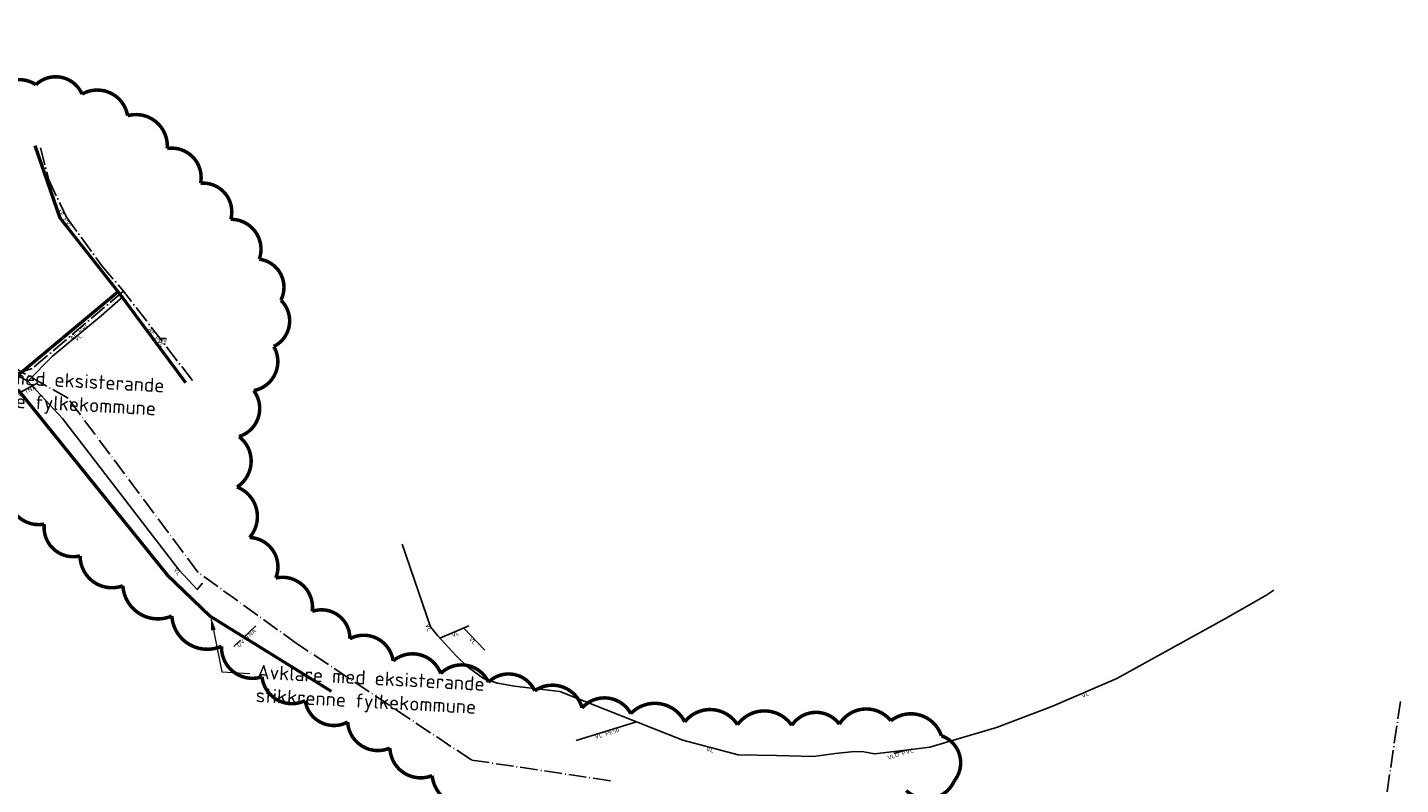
# Model space of a CAD drawing. Header units: metres. Extents: x 0 to 385757, y 0 to 6885278.
# Tile 106 of 108: x 309284 to 309676, y 6884255 to 6884471. Entities that reach past the tile are written whole.
import ezdxf
from ezdxf import colors
from ezdxf.entities.mleader import LeaderData, LeaderLine
from ezdxf.math import Vec2, Vec3

# ---------------------------------------------------------------- set-up
doc = ezdxf.new("R2010")
doc.units = ezdxf.units.M
for name, pattern in [('AvløpFelles', [7, 5, -1, 0, -1]), ('Overvann', [6, 5, -1]), ('Spillvann', [7, 5, -0.9, 0.2, -0.9])]:
    doc.linetypes.add(name, pattern=pattern)
for name, color, linetype, lineweight in [('_Ny overvann', 253, 'Continuous', 50), ('K--DI---08000--LednTraseseksjon-Avløp felles', 1, 'AvløpFelles', 25), ('K--DI---08000--LednTraseseksjon-Over vann', 7, 'Overvann', 25), ('K--DI---08000--LednTraseseksjon-Spillvann', 3, 'Spillvann', 25), ('K--DI---08000--LednTraseseksjon-Vann', 5, 'Continuous', 25), ('K--DI---08000--LednTraseseksjon-VLU', 5, 'Continuous', 25)]:
    doc.layers.add(name, color=color, linetype=linetype, lineweight=lineweight)
doc.layers.add('_Tiltak avløp Selje', color=1, linetype='Continuous', true_color=0xff0000)
for name, color, linetype in [('K--DI---LednTraseseksjon-AF-Sosiinfo', 9, 'Continuous'), ('K--DI---LednTraseseksjon-OV-Sosiinfo', 9, 'Continuous'), ('K--DI---LednTraseseksjon-VL-Sosiinfo', 9, 'Continuous'), ('K--DI---LednTraseseksjon-VLU-Sosiinfo', 9, 'Continuous')]:
    doc.layers.add(name, color=color, linetype=linetype)
doc.styles.add('Focus CAT', font='isocpeur.ttf')
doc.styles.get("Standard").update_dxf_attribs({"font": 'isocpeur.ttf'})

msp = doc.modelspace()

# ---------------------------------------------------------------- linework, layer by layer
at = {"layer": '_Ny overvann'}
for points in [[(309286.0356, 6884437.2109), (309293.175, 6884416.532), (309309.8073, 6884395.4658), (309278.3144, 6884369.2156), (309222.4194, 6884397.8501), (309218.02, 6884391.2999)], [(309309.8073, 6884395.4658), (309328.9949, 6884369.5854)], [(309278.3144, 6884369.2156), (309281.3357, 6884367.2758), (309323.6982, 6884314.8452), (309335.9963, 6884302.9753), (309370.5548, 6884281.6127)]]:
    msp.add_lwpolyline(points, dxfattribs=at)
at = {"layer": '_Tiltak avløp Selje', "const_width": 1}
for points in [[(309534.5942, 6884253.2414, 0.52056705), (309548.2917, 6884255.9966, 0.52056705), (309548.2917, 6884255.9966, 0.52056705), (309544.6164, 6884268.8657, 0.52056705), (309544.6164, 6884268.8657, 0.52056705), (309530.206, 6884273.1396, 0.52056705), (309530.206, 6884273.1396, 0.52056705), (309515.5132, 6884272.1857, 0.52056705), (309515.5132, 6884272.1857, 0.52056705), (309501.9452, 6884271.8265, 0.52056705), (309501.9452, 6884271.8265, 0.52056705), (309486.4396, 6884272.0088, 0.52056705), (309486.4396, 6884272.0088, 0.52056705), (309471.4051, 6884272.821, 0.52056705), (309471.4051, 6884272.821, 0.52056705), (309456.0172, 6884275.1815, 0.52056705), (309456.0172, 6884275.1815, 0.52056705), (309442.1193, 6884276.8063, 0.52056705), (309442.1193, 6884276.8063, 0.52056705), (309428.6158, 6884281.6866, 0.52056705), (309428.6158, 6884281.6866, 0.52056705), (309415.4187, 6884284.1473, 0.52056705), (309415.4187, 6884284.1473, 0.52056705), (309401.7858, 6884286.6314, 0.52056705), (309401.7858, 6884286.6314, 0.52056705), (309388.2117, 6884290.2047, 0.52056705), (309388.2117, 6884290.2047, 0.52056705), (309375.8798, 6884296.5509, 0.52056705), (309375.8798, 6884296.5509, 0.52056705), (309365.156, 6884304.3393, 0.52056705), (309365.156, 6884304.3393, 0.52056705), (309354.7439, 6884313.8587, 0.52056705), (309354.7439, 6884313.8587, 0.52056705), (309347.2818, 6884325.4031, 0.52056705), (309347.2818, 6884325.4031, 0.52056705), (309343.689, 6884339.797, 0.52056705), (309343.689, 6884339.797, 0.52056705), (309344.2478, 6884354.185, 0.52056705), (309344.2478, 6884354.185, 0.52056705), (309348.4522, 6884367.2838, 0.52056705), (309348.4522, 6884367.2838, 0.52056705), (309354.158, 6884379.8644, 0.52056705), (309354.158, 6884379.8644, 0.52056705), (309356.183, 6884393.081, 0.52056705), (309356.183, 6884393.081, 0.52056705), (309350.0405, 6884404.7727, 0.52056705), (309350.0405, 6884404.7727, 0.52056705), (309341.9134, 6884416.1347, 0.52056705), (309341.9134, 6884416.1347, 0.52056705), (309333.2916, 6884426.431, 0.52056705), (309333.2916, 6884426.431, 0.52056705), (309323.7746, 6884436.3389, 0.52056705), (309323.7746, 6884436.3389, 0.52056705), (309312.4791, 6884445.6874, 0.52056705), (309312.4791, 6884445.6874, 0.52056705), (309299.482, 6884451.851, 0.52056705), (309299.482, 6884451.851, 0.52056705), (309286.2967, 6884454.5296, 0.52056705), (309286.2967, 6884454.5296, 0.52056705), (309273.3528, 6884449.5491, 0.52056705)], [(309278.5341, 6884339.1664, 0.52056705), (309288.7048, 6884329.2232, 0.52056705), (309288.7048, 6884329.2232, 0.52056705), (309298.9222, 6884320.1514, 0.52056705), (309298.9222, 6884320.1514, 0.52056705), (309311.1365, 6884311.627, 0.52056705), (309311.1365, 6884311.627, 0.52056705), (309325.0936, 6884303.0085, 0.52056705), (309325.0936, 6884303.0085, 0.52056705), (309339.2686, 6884294.3781, 0.52056705), (309339.2686, 6884294.3781, 0.52056705), (309350.817, 6884285.6712, 0.52056705), (309350.817, 6884285.6712, 0.52056705), (309363.1254, 6884278.8896, 0.52056705), (309363.1254, 6884278.8896, 0.52056705), (309375.2508, 6884272.7729, 0.52056705), (309375.2508, 6884272.7729, 0.52056705), (309387.306, 6884265.3495, 0.52056705), (309387.306, 6884265.3495, 0.52056705), (309399.3373, 6884257.4904, 0.52056705), (309399.3373, 6884257.4904, 0.52056705), (309413.5594, 6884249.7314, 0.52056705)]]:
    msp.add_lwpolyline(points, format="xyb", dxfattribs=at)
at = {"layer": 'K--DI---08000--LednTraseseksjon-Avløp felles'}
for points in [[(309287.66, 6884436.54), (309289.98, 6884427.36), (309295.04, 6884416.73), (309305.16, 6884402.91), (309311.31, 6884395.65)], [(309311.31, 6884395.65), (309285.24, 6884373.58)], [(309330.99, 6884370.2), (309311.31, 6884395.65)]]:
    msp.add_lwpolyline(points, dxfattribs=at)
msp.add_polyline3d([(309285.24, 6884373.58, 0), (309274.42, 6884370.17, 27.18), (309270.61, 6884371.69, 0)], dxfattribs=at)
at = {"layer": 'K--DI---08000--LednTraseseksjon-Over vann'}
msp.add_lwpolyline([(309323.43, 6884382.15), (309321.72, 6884382.19)], dxfattribs=at)
for points in [[(309286.55, 6884369.27, 27.6), (309279.31, 6884365.55, 26.82)], [(309349.06, 6884300.24, 35.16), (309342.78, 6884294.29, 34.99)]]:
    msp.add_polyline3d(points, dxfattribs=at)
at = {"layer": 'K--DI---08000--LednTraseseksjon-Spillvann'}
msp.add_lwpolyline([(309675.59, 6884278.61), (309669.91, 6884240.68), (309659.11, 6884225.03), (309658.67, 6884215.61), (309656.61, 6884209.59), (309657.96, 6884196.7), (309641.98, 6884178.78), (309616.06, 6884152.32), (309609.6, 6884139.74), (309607.73, 6884131.11)], dxfattribs=at)
msp.add_polyline3d([(309450.21, 6884256.01, 45.33), (309410.54, 6884261.96, 42.4), (309360.96, 6884295.02, 38.86), (309332.53, 6884315.51, 35.07), (309295.5, 6884365.1, 30.22), (309231.37, 6884401.46, 23.21), (309119.64, 6884458.98, 12.85), (309127.66, 6884507.45, 7.3), (309114.27, 6884535.38, 6.69), (309158.73, 6884562.16, 6.33), (309192.86, 6884595.63, 6.41), (309215.84, 6884634.14, 6.5), (309254.18, 6884743.22, 5.18), (309270.71, 6884803.72, 4.59), (309273.03, 6884841.4, 4.29), (309258.15, 6884885.37, 2.63), (309233.69, 6884931.32, 2.91), (309197, 6884975.28, 3.67), (309124.27, 6884952.14, 0.4), (309082.62, 6884965.36, 0.43)], dxfattribs=at)
at = {"layer": 'K--DI---08000--LednTraseseksjon-Vann'}
for points in [[(309284.06, 6884369.99), (309291.03, 6884377.14), (309304.92, 6884388.65), (309311.35, 6884394.22)], [(309401.01, 6884297.33), (309398.88, 6884299.91), (309390.83, 6884323.54)], [(309639.48, 6884310.42), (309637.13, 6884308.84), (309625.7, 6884302.3), (309594.65, 6884285.15), (309576.1, 6884277.25), (309560.34, 6884271.26), (309541.3, 6884265.61), (309534.43, 6884264.77)], [(309534.43, 6884264.77), (309525.52, 6884263.75), (309522.53, 6884264.24), (309519.87, 6884264.35), (309514.34, 6884263.85), (309508.14, 6884262.91), (309497.6, 6884263.21), (309486.63, 6884263.47), (309470.89, 6884267.58), (309435.76, 6884281.47), (309422.85, 6884283.03), (309417.97, 6884283.87), (309413.96, 6884285.17), (309409.34, 6884288.61), (309406.21, 6884291.66), (309401.01, 6884297.33)], [(309401.55, 6884296.74), (309409.8, 6884300.22)], [(309408.34, 6884299.63), (309414.41, 6884293.26)], [(309457.63, 6884272.82), (309440.42, 6884267.5)]]:
    msp.add_lwpolyline(points, dxfattribs=at)
for points in [[(309201.82, 6884414.17, 0), (309215.02, 6884407.76, 0), (309284.06, 6884369.99, 27.77)], [(309333.86, 6884312.39, 0), (309332.35, 6884310.6, 0), (309327.17, 6884316.07, 0), (309293.92, 6884359.37, 0), (309284.06, 6884369.99, 27.77)]]:
    msp.add_polyline3d(points, dxfattribs=at)
at = {"layer": 'K--DI---08000--LednTraseseksjon-VLU'}
msp.add_lwpolyline([(309534.43, 6884264.77), (309531.03, 6884263.77)], dxfattribs=at)

# ---------------------------------------------------------------- texts
at = {"layer": 'K--DI---LednTraseseksjon-AF-Sosiinfo', "linetype": 'Continuous', "char_height": 1.25, "attachment_point": 2, "style": 'Focus CAT'}
for insert, rotation in [((309295.04, 6884416.73), 306.214276), ((309298.275, 6884384.615), 40.250148), ((309321.15, 6884382.925), 307.714098)]:
    msp.add_mtext('AF PVC', dxfattribs=dict(at, insert=insert, rotation=rotation))
at = {"layer": 'K--DI---LednTraseseksjon-OV-Sosiinfo', "linetype": 'Continuous', "char_height": 1.25, "attachment_point": 2, "style": 'Focus CAT'}
for s, insert, rotation in [('OV', (309322.575, 6884382.17), 358.659992), ('OV TNA', (309282.93, 6884367.41, 27.21), 27.19465), ('OV TNA', (309345.92, 6884297.265, 35.075), 43.454373)]:
    msp.add_mtext(s, dxfattribs=dict(at, insert=insert, rotation=rotation))
at = {"layer": 'K--DI---LednTraseseksjon-VL-Sosiinfo', "linetype": 'Continuous', "char_height": 1.25, "attachment_point": 2, "style": 'Focus CAT'}
for s, insert, rotation in [('VL', (309297.975, 6884382.895), 39.64697), ('VL', (309327.17, 6884316.07), 307.5206), ('VL', (309398.88, 6884299.91), 288.812367), ('VL', (309405.675, 6884298.48), 22.870902), ('VL', (309411.375, 6884296.445), 313.618537), ('VL', (309585.375, 6884281.2), 23.067991), ('VL PE50', (309449.025, 6884270.16), 17.177561), ('VL', (309478.76, 6884265.525), 345.36579)]:
    msp.add_mtext(s, dxfattribs=dict(at, insert=insert, rotation=rotation))
at = {"layer": 'K--DI---LednTraseseksjon-VLU-Sosiinfo', "linetype": 'Continuous', "insert": (309532.73, 6884264.27), "char_height": 1.25, "attachment_point": 2, "rotation": 16.38954, "style": 'Focus CAT'}
msp.add_mtext('VLU PVC', dxfattribs=at)

# ---------------------------------------------------------------- leaders
at = {"layer": '_Ny overvann'}
ml = msp.add_multileader_mtext('Standard', dxfattribs=at)
ml.set_content('Avklare med eksisterande \\Pstikkrenne fylkekommune', color=256)
ml.set_leader_properties(lineweight=13)
ml.build(insert=Vec2(0, 0))
ctx = ml.context
ctx.base_point, ctx.plane_origin, ctx.plane_x_axis, ctx.plane_y_axis = Vec3(309256.0531, 6884371.7629, 24.9824), Vec3(309244.8351, 6884388.0227, 24.9824), Vec3(0.99854372, -0.05394844), Vec3(0.05394844, 0.99854372)
notes = []
notes.append((ctx, [(0, (1, 1, 0), (309248.0647, 6884372.1945, 24.9824), (0.99854372, -0.05394844), 8, [(0, [(309244.8351, 6884388.0227, 24.9824)], 0, [])])]))
ctx.mtext.insert, ctx.mtext.text_direction, ctx.mtext.rotation, ctx.mtext.flow_direction = Vec3(309258.1904, 6884374.2512, 24.9824), Vec3(0.99854372, -0.05394844), 6.22921066, 5
ml = msp.add_multileader_mtext('Standard', dxfattribs=at)
ml.set_content('Avklare med eksisterande \\Pstikkrenne fylkekommune', color=256)
ml.set_leader_properties(lineweight=13)
ml.build(insert=Vec2(0, 0))
ctx = ml.context
ctx.base_point, ctx.plane_origin, ctx.plane_x_axis, ctx.plane_y_axis = Vec3(309347.3866, 6884286.6506), Vec3(309336.1685, 6884302.9104), Vec3(0.99854374, -0.05394806), Vec3(0.05394806, 0.99854374)
notes.append((ctx, [(0, (1, 1, 0), (309339.3982, 6884287.0822), (0.99854374, -0.05394806), 8, [(0, [(309336.1685, 6884302.9104)], 0, [])])]))
ctx.mtext.insert, ctx.mtext.text_direction, ctx.mtext.rotation, ctx.mtext.flow_direction = Vec3(309349.5239, 6884289.1389), Vec3(0.99854374, -0.05394806), 6.22921105, 5
for ctx, leaders in notes:
    for number, flags, end, landing, length, lines in leaders:
        leader = LeaderData()
        leader.index, (leader.has_last_leader_line, leader.has_dogleg_vector, leader.attachment_direction) = number, flags
        leader.last_leader_point, leader.dogleg_vector, leader.dogleg_length = Vec3(end), Vec3(landing), length
        for number, points, colour, breaks in lines:
            line = LeaderLine()
            line.index, line.vertices, line.color, line.breaks = number, Vec3.list(points), colors.encode_raw_color(colour), breaks
            leader.lines.append(line)
        ctx.leaders.append(leader)

doc.saveas('drawing.dxf')
